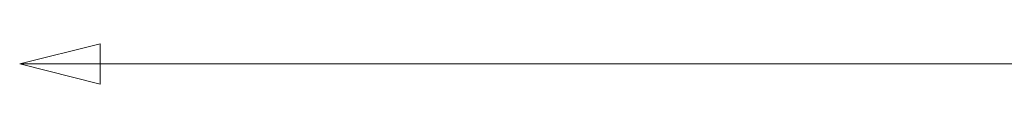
# Model space of a CAD drawing. Header units: millimetres. Extents: x 814 to 3201, y 212 to 4576.
# Tile 2 of 69: x 814 to 1475, y 2386 to 2413. Entities that reach past the tile are written whole.
import ezdxf

# ---------------------------------------------------------------- set-up
doc = ezdxf.new("R2010")
doc.units = ezdxf.units.MM
doc.header["$LTSCALE"] = 18
doc.layers.add('Wymiar (ISO)', color=7, linetype='Continuous', lineweight=25)

msp = doc.modelspace()

# ---------------------------------------------------------------- linework, layer by layer
at = {"layer": 'Wymiar (ISO)', "lineweight": 18}
for p, q in [((867.9, 2412.88), (813.9, 2399.38)), ((867.9, 2385.88), (867.9, 2412.88)), ((867.9, 2399.38), (813.9, 2399.38)), ((813.9, 2399.38), (867.9, 2385.88)), ((867.9, 2399.38), (1502.98, 2399.38))]:
    msp.add_line(p, q, dxfattribs=at)
at = {"layer": 'Wymiar (ISO)', "lineweight": 18, "flags": 128}
msp.add_lwpolyline([(867.9, 2412.88), (813.9, 2399.38), (867.9, 2385.88), (867.9, 2412.88)], dxfattribs=at)
at = {"layer": 'Wymiar (ISO)'}
msp.add_solid([(867.9, 2412.88), (813.9, 2399.38), (867.9, 2385.88), (867.9, 2412.88)], dxfattribs=at)

doc.saveas('drawing.dxf')
